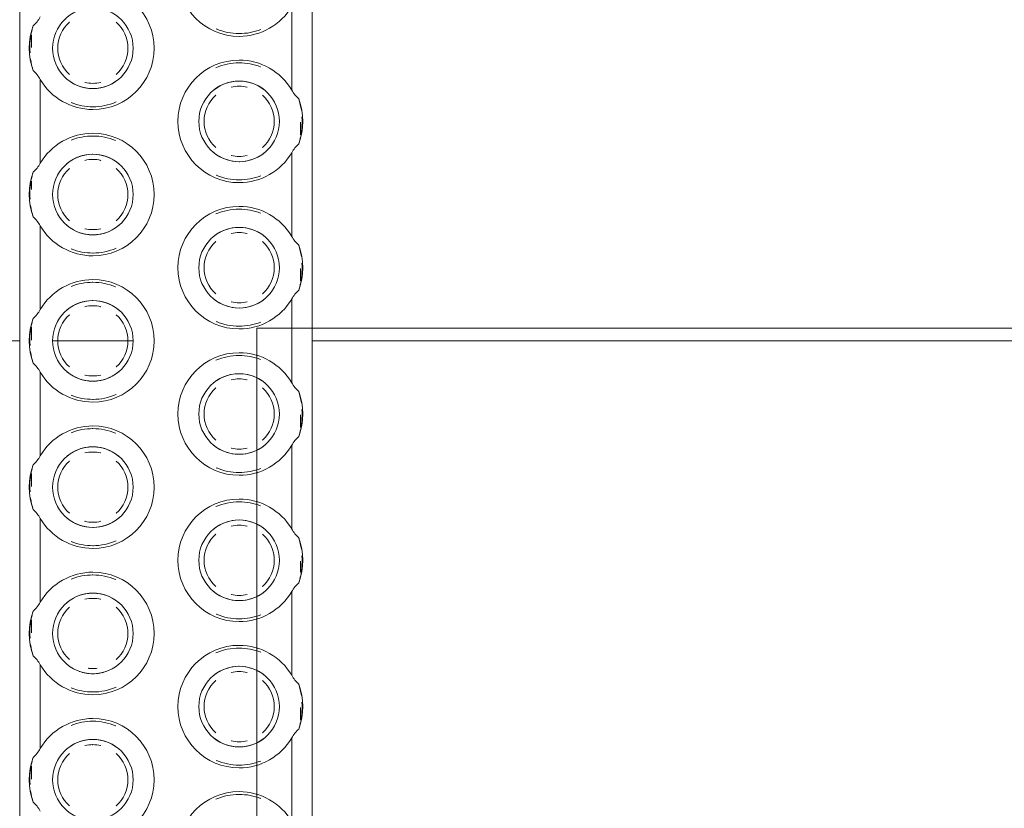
# Model space of a CAD drawing. Header units: millimetres. Extents: x -2033 to 156832, y -23587 to 25008.
# Tile 16 of 71: x 43656 to 43824, y 20055 to 20190. Entities that reach past the tile are written whole.
import ezdxf

# ---------------------------------------------------------------- set-up
doc = ezdxf.new("R2010")
doc.units = ezdxf.units.MM
doc.linetypes.add('IMPORT-B_CARA_09', pattern=[100, 0, -100])
doc.linetypes.add('IMPORT-B_CARA_14', pattern=[1120, 600, -260, 0, -260])
for name, color, linetype, lineweight in [('CA_IMPORTY18', 8, 'Continuous', 9), ('CA_KOTY', 3, 'Continuous', 9), ('CA_KOTY-100', 3, 'Continuous', 9)]:
    doc.layers.add(name, color=color, linetype=linetype, lineweight=lineweight)
doc.styles.add('Arial_3', font='arial.ttf', dxfattribs={"width": 0.8, "height": 200})
doc.dimstyles.new('HP_Přímá_-_2_mm_Ariel_1-100_1', dxfattribs={"dimscale": 304.8, "dimtxt": 204.05188, "dimasz": 0.656168, "dimexe": 0.328084, "dimexo": 0.0625, "dimgap": 0.164042, "dimtad": 1, "dimdec": 0, "dimzin": 0, "dimdsep": 46, "dimtxsty": 'Arial_3', "dimblk1": 'OBLIQUE', "dimblk2": 'OBLIQUE', "dimsah": 1, "dimcen": 0.09, "dimazin": 0, "dimtfac": 1, "dimtdec": 4, "dimtix": 1, "dimtmove": 0, "dimatfit": 3, "dimfxl": 0.984252, "dimfxlon": 1, "dimtvp": 1, "dimtolj": 1, "dimtzin": 0, "dimarcsym": 2})

# ---------------------------------------------------------------- blocks, each defined once
blk = doc.blocks.new('ocelová kce final - 11542_003_OK-HALA_TaO-2_ET_AciS_2025-05-29_upr_dwg-2597525-PŮDORYS _6_160  _ vestvek V1')
at = {"layer": 'CA_IMPORTY18', "color": 57}
for p, q in [((5390, 20335), (5390, 19935)), ((5390, 20335), (5390, 19935)), ((5440, 19935), (5440, 20335)), ((5440, 19935), (5440, 20335)), ((5436.5, 20177.85), (5436.5, 20192.15)), ((5392, 20185.13), (5392, 20187.31)), ((5392, 20185.13), (5392, 20187.31)), ((5392, 20185.13), (5392, 20187.31)), ((5393.5, 20179.65), (5393.5, 20165.35)), ((5438, 20170.19), (5438, 20172.37)), ((5438, 20170.19), (5438, 20172.37)), ((5438, 20170.19), (5438, 20172.37)), ((5436.5, 20152.85), (5436.5, 20167.15)), ((5392, 20160.87), (5392, 20162.31)), ((5392, 20160.87), (5392, 20162.31)), ((5392, 20160.87), (5392, 20162.31)), ((5393.5, 20154.65), (5393.5, 20140.35)), ((5438, 20145.19), (5438, 20147.37)), ((5438, 20145.19), (5438, 20147.37)), ((5438, 20145.19), (5438, 20147.37)), ((5436.5, 20127.85), (5436.5, 20142.15)), ((5392, 20135.13), (5392, 20137.31)), ((5392, 20135.13), (5392, 20137.31)), ((5392, 20135.13), (5392, 20137.31)), ((5393.5, 20129.65), (5393.5, 20115.35)), ((5438, 20120.19), (5438, 20122.37)), ((5438, 20120.19), (5438, 20122.37)), ((5438, 20120.19), (5438, 20122.37)), ((5436.5, 20102.85), (5436.5, 20117.15)), ((5392, 20110.13), (5392, 20112.31)), ((5392, 20110.13), (5392, 20112.31)), ((5392, 20110.13), (5392, 20112.31)), ((5393.5, 20104.65), (5393.5, 20090.35)), ((5438, 20095.47), (5438, 20097.37)), ((5438, 20095.47), (5438, 20097.37)), ((5438, 20095.47), (5438, 20097.37)), ((5436.5, 20077.85), (5436.5, 20092.15)), ((5392, 20085.13), (5392, 20087.31)), ((5392, 20085.13), (5392, 20087.31)), ((5392, 20085.13), (5392, 20087.31)), ((5393.5, 20079.65), (5393.5, 20065.35)), ((5438, 20070.19), (5438, 20072.37)), ((5438, 20070.19), (5438, 20072.37)), ((5438, 20070.19), (5438, 20072.37)), ((5436.5, 20052.85), (5436.5, 20067.15)), ((5392, 20060.13), (5392, 20062.31)), ((5392, 20060.13), (5392, 20062.31)), ((5392, 20060.13), (5392, 20062.31))]:
    blk.add_line(p, q, dxfattribs=at)
at = {"layer": 'CA_IMPORTY18', "color": 57, "linetype": 'IMPORT-B_CARA_09'}
for p, q in [((5392, 20185.13), (5392, 20187.31)), ((5438, 20170.19), (5438, 20172.37)), ((5392, 20160.87), (5392, 20162.31)), ((5438, 20145.19), (5438, 20147.37)), ((5392, 20135.13), (5392, 20137.31)), ((5438, 20120.19), (5438, 20122.37)), ((5392, 20110.13), (5392, 20112.31)), ((5438, 20095.47), (5438, 20097.37)), ((5392, 20085.13), (5392, 20087.31)), ((5438, 20070.19), (5438, 20072.37)), ((5392, 20060.13), (5392, 20062.31))]:
    blk.add_line(p, q, dxfattribs=at)
at = {"layer": 'CA_IMPORTY18', "color": 57, "linetype": 'IMPORT-B_CARA_14'}
for p, q in [((5190, 20135), (5390, 20135)), ((5395.71, 20135), (5409.29, 20135)), ((5440, 20135), (5915, 20135))]:
    blk.add_line(p, q, dxfattribs=at)
at = {"layer": 'CA_IMPORTY18', "color": 57}
for centre, radius, start, end in [((5427.5, 20197.5), 10.47, 90, 270), ((5402.5, 20185), 10.47, 270, 90), ((5427.5, 20197.5), 10.47, 270, 329.2519), ((5402.5, 20185), 6.89, 90, 270), ((5402.5, 20185), 6.89, 270, 90), ((5402.5, 20185), 10.89, 159.3915, 200.6085), ((5402.5, 20185), 6, 131.8791, 228.1161), ((5402.5, 20185), 6, 131.8791, 228.1161), ((5402.5, 20185), 6, 131.8791, 228.1161), ((5402.5, 20185), 6, 311.8791, 48.1161), ((5402.5, 20185), 6, 311.8791, 48.1161), ((5402.5, 20185), 6, 311.8791, 48.1161), ((5427.5, 20197.5), 10, 247.1089, 270), ((5427.5, 20197.5), 10, 247.1089, 270), ((5427.5, 20197.5), 10, 247.1089, 270), ((5427.5, 20197.5), 10, 270, 291.6029), ((5427.5, 20197.5), 10, 270, 291.6029), ((5427.5, 20197.5), 10, 270, 291.6029), ((5427.5, 20172.5), 10.47, 90, 270), ((5427.5, 20172.5), 10, 90, 113.4102), ((5427.5, 20172.5), 10, 90, 113.4102), ((5427.5, 20172.5), 10, 90, 113.4102), ((5427.5, 20172.5), 10.47, 30.7481, 90), ((5427.5, 20172.5), 10, 68.4481, 90), ((5427.5, 20172.5), 10, 68.4481, 90), ((5427.5, 20172.5), 10, 68.4481, 90), ((5402.5, 20185), 10.47, 210.7481, 270), ((5402.5, 20185), 6.89, 230, 270), ((5402.5, 20185), 6.89, 230, 270), ((5402.5, 20185), 6, 256.6376, 270), ((5402.5, 20185), 6, 256.6376, 270), ((5402.5, 20185), 6, 256.6376, 270), ((5402.5, 20185), 6.89, 270, 310), ((5402.5, 20185), 6.89, 270, 310), ((5402.5, 20185), 6, 270, 283.3716), ((5402.5, 20185), 6, 270, 283.3716), ((5402.5, 20185), 6, 270, 283.3716), ((5427.5, 20172.5), 6.89, 90, 270), ((5427.5, 20172.5), 6.89, 90, 130), ((5427.5, 20172.5), 6.89, 90, 130), ((5427.5, 20172.5), 6, 90, 103.3716), ((5427.5, 20172.5), 6, 90, 103.3716), ((5427.5, 20172.5), 6, 90, 103.3716), ((5427.5, 20172.5), 6.89, 50, 90), ((5427.5, 20172.5), 6.89, 50, 90), ((5427.5, 20172.5), 6.89, 270, 90), ((5427.5, 20172.5), 6, 76.6376, 90), ((5427.5, 20172.5), 6, 76.6376, 90), ((5427.5, 20172.5), 6, 76.6376, 90), ((5427.5, 20172.5), 6, 131.8791, 228.1161), ((5427.5, 20172.5), 6, 131.8791, 228.1161), ((5427.5, 20172.5), 6, 131.8791, 228.1161), ((5427.5, 20172.5), 6, 311.8791, 48.1161), ((5427.5, 20172.5), 6, 311.8791, 48.1161), ((5427.5, 20172.5), 6, 311.8791, 48.1161), ((5402.5, 20185), 10, 248.4213, 270), ((5402.5, 20185), 10, 248.4213, 270), ((5402.5, 20185), 10, 248.4213, 270), ((5402.5, 20185), 10, 270, 293.4578), ((5402.5, 20185), 10, 270, 293.4578), ((5402.5, 20185), 10, 270, 293.4578), ((5427.5, 20172.5), 10.89, 339.3915, 20.6085), ((5402.5, 20160), 10.47, 90, 149.2519), ((5402.5, 20160), 10.47, 270, 90), ((5402.5, 20160), 10, 90, 111.5761), ((5402.5, 20160), 10, 90, 111.5761), ((5402.5, 20160), 10, 90, 111.5761), ((5402.5, 20160), 10, 67.1435, 90), ((5402.5, 20160), 10, 67.1435, 90), ((5402.5, 20160), 10, 67.1435, 90), ((5402.5, 20160), 6.89, 90, 270), ((5402.5, 20160), 6.89, 90, 130), ((5402.5, 20160), 6.89, 90, 130), ((5402.5, 20160), 6.89, 50, 90), ((5402.5, 20160), 6.89, 50, 90), ((5402.5, 20160), 6.89, 270, 90), ((5427.5, 20172.5), 6.89, 230, 270), ((5427.5, 20172.5), 6.89, 230, 270), ((5427.5, 20172.5), 6.89, 270, 310), ((5427.5, 20172.5), 6.89, 270, 310), ((5427.5, 20172.5), 10.47, 270, 329.2519), ((5402.5, 20160), 6, 90, 103.3716), ((5402.5, 20160), 6, 90, 103.3716), ((5402.5, 20160), 6, 90, 103.3716), ((5402.5, 20160), 6, 76.6376, 90), ((5402.5, 20160), 6, 76.6376, 90), ((5402.5, 20160), 6, 76.6376, 90), ((5427.5, 20172.5), 6, 256.6376, 270), ((5427.5, 20172.5), 6, 256.6376, 270), ((5427.5, 20172.5), 6, 256.6376, 270), ((5427.5, 20172.5), 6, 270, 283.3716), ((5427.5, 20172.5), 6, 270, 283.3716), ((5427.5, 20172.5), 6, 270, 283.3716), ((5402.5, 20160), 10.89, 159.3915, 200.6085), ((5402.5, 20160), 6, 131.8791, 228.1161), ((5402.5, 20160), 6, 131.8791, 228.1161), ((5402.5, 20160), 6, 131.8791, 228.1161), ((5402.5, 20160), 6, 311.8791, 48.1161), ((5402.5, 20160), 6, 311.8791, 48.1161), ((5402.5, 20160), 6, 311.8791, 48.1161), ((5427.5, 20172.5), 10, 247.1089, 270), ((5427.5, 20172.5), 10, 247.1089, 270), ((5427.5, 20172.5), 10, 247.1089, 270), ((5427.5, 20172.5), 10, 270, 291.6029), ((5427.5, 20172.5), 10, 270, 291.6029), ((5427.5, 20172.5), 10, 270, 291.6029), ((5427.5, 20147.5), 10.47, 90, 270), ((5427.5, 20147.5), 10, 90, 113.4102), ((5427.5, 20147.5), 10, 90, 113.4102), ((5427.5, 20147.5), 10, 90, 113.4102), ((5427.5, 20147.5), 10.47, 30.7481, 90), ((5427.5, 20147.5), 10, 68.4481, 90), ((5427.5, 20147.5), 10, 68.4481, 90), ((5427.5, 20147.5), 10, 68.4481, 90), ((5402.5, 20160), 10.47, 210.7481, 270), ((5402.5, 20160), 6.89, 230, 270), ((5402.5, 20160), 6.89, 230, 270), ((5402.5, 20160), 6, 256.6376, 270), ((5402.5, 20160), 6, 256.6376, 270), ((5402.5, 20160), 6, 256.6376, 270), ((5402.5, 20160), 6.89, 270, 310), ((5402.5, 20160), 6.89, 270, 310), ((5402.5, 20160), 6, 270, 283.3716), ((5402.5, 20160), 6, 270, 283.3716), ((5402.5, 20160), 6, 270, 283.3716), ((5427.5, 20147.5), 6.89, 90, 270), ((5427.5, 20147.5), 6.89, 90, 130), ((5427.5, 20147.5), 6.89, 90, 130), ((5427.5, 20147.5), 6, 90, 103.3716), ((5427.5, 20147.5), 6, 90, 103.3716), ((5427.5, 20147.5), 6, 90, 103.3716), ((5427.5, 20147.5), 6.89, 50, 90), ((5427.5, 20147.5), 6.89, 50, 90), ((5427.5, 20147.5), 6.89, 270, 90), ((5427.5, 20147.5), 6, 76.6376, 90), ((5427.5, 20147.5), 6, 76.6376, 90), ((5427.5, 20147.5), 6, 76.6376, 90), ((5427.5, 20147.5), 6, 131.8791, 228.1161), ((5427.5, 20147.5), 6, 131.8791, 228.1161), ((5427.5, 20147.5), 6, 131.8791, 228.1161), ((5427.5, 20147.5), 6, 311.8791, 48.1161), ((5427.5, 20147.5), 6, 311.8791, 48.1161), ((5427.5, 20147.5), 6, 311.8791, 48.1161), ((5402.5, 20160), 10, 248.4213, 270), ((5402.5, 20160), 10, 248.4213, 270), ((5402.5, 20160), 10, 248.4213, 270), ((5402.5, 20160), 10, 270, 293.4578), ((5402.5, 20160), 10, 270, 293.4578), ((5402.5, 20160), 10, 270, 293.4578), ((5427.5, 20147.5), 10.89, 339.3915, 20.6085), ((5402.5, 20135), 10.47, 90, 149.2519), ((5402.5, 20135), 10, 90, 111.5761), ((5402.5, 20135), 10, 90, 111.5761), ((5402.5, 20135), 10, 90, 111.5761), ((5402.5, 20135), 10.47, 270, 90), ((5402.5, 20135), 10, 67.1435, 90), ((5402.5, 20135), 10, 67.1435, 90), ((5402.5, 20135), 10, 67.1435, 90), ((5402.5, 20135), 6.89, 90, 270), ((5402.5, 20135), 6.89, 90, 130), ((5402.5, 20135), 6.89, 90, 130), ((5402.5, 20135), 6.89, 50, 90), ((5402.5, 20135), 6.89, 50, 90), ((5402.5, 20135), 6.89, 270, 90), ((5427.5, 20147.5), 6.89, 230, 270), ((5427.5, 20147.5), 6.89, 230, 270), ((5427.5, 20147.5), 6, 256.6376, 270), ((5427.5, 20147.5), 6, 256.6376, 270), ((5427.5, 20147.5), 6, 256.6376, 270), ((5427.5, 20147.5), 6.89, 270, 310), ((5427.5, 20147.5), 6.89, 270, 310), ((5427.5, 20147.5), 10.47, 270, 329.2519), ((5427.5, 20147.5), 6, 270, 283.3716), ((5427.5, 20147.5), 6, 270, 283.3716), ((5427.5, 20147.5), 6, 270, 283.3716), ((5402.5, 20135), 6, 90, 103.3716), ((5402.5, 20135), 6, 90, 103.3716), ((5402.5, 20135), 6, 90, 103.3716), ((5402.5, 20135), 6, 76.6376, 90), ((5402.5, 20135), 6, 76.6376, 90), ((5402.5, 20135), 6, 76.6376, 90), ((5402.5, 20135), 10.89, 159.3915, 200.6085), ((5402.5, 20135), 6, 131.8791, 228.1161), ((5402.5, 20135), 6, 131.8791, 228.1161), ((5402.5, 20135), 6, 131.8791, 228.1161), ((5402.5, 20135), 6, 311.8791, 48.1161), ((5402.5, 20135), 6, 311.8791, 48.1161), ((5402.5, 20135), 6, 311.8791, 48.1161), ((5427.5, 20147.5), 10, 247.1089, 270), ((5427.5, 20147.5), 10, 247.1089, 270), ((5427.5, 20147.5), 10, 247.1089, 270), ((5427.5, 20147.5), 10, 270, 291.6029), ((5427.5, 20147.5), 10, 270, 291.6029), ((5427.5, 20147.5), 10, 270, 291.6029), ((5427.5, 20122.5), 10.47, 90, 270), ((5427.5, 20122.5), 10, 90, 113.4102), ((5427.5, 20122.5), 10, 90, 113.4102), ((5427.5, 20122.5), 10, 90, 113.4102), ((5427.5, 20122.5), 10.47, 30.7481, 90), ((5427.5, 20122.5), 10, 68.4481, 90), ((5427.5, 20122.5), 10, 68.4481, 90), ((5427.5, 20122.5), 10, 68.4481, 90), ((5402.5, 20135), 6.89, 230, 270), ((5402.5, 20135), 6.89, 230, 270), ((5402.5, 20135), 6.89, 270, 310), ((5402.5, 20135), 6.89, 270, 310), ((5402.5, 20135), 10.47, 210.7481, 270), ((5402.5, 20135), 6, 256.6376, 270), ((5402.5, 20135), 6, 256.6376, 270), ((5402.5, 20135), 6, 256.6376, 270), ((5402.5, 20135), 6, 270, 283.3716), ((5402.5, 20135), 6, 270, 283.3716), ((5402.5, 20135), 6, 270, 283.3716), ((5427.5, 20122.5), 6.89, 90, 270), ((5427.5, 20122.5), 6.89, 90, 123.4973), ((5427.5, 20122.5), 6.89, 90, 123.4973), ((5427.5, 20122.5), 6, 90, 103.3716), ((5427.5, 20122.5), 6, 90, 103.3716), ((5427.5, 20122.5), 6, 90, 103.3716), ((5427.5, 20122.5), 6.89, 56.5156, 90), ((5427.5, 20122.5), 6.89, 56.5156, 90), ((5427.5, 20122.5), 6.89, 270, 90), ((5427.5, 20122.5), 6, 76.6376, 90), ((5427.5, 20122.5), 6, 76.6376, 90), ((5427.5, 20122.5), 6, 76.6376, 90), ((5427.5, 20122.5), 6, 131.8791, 228.1161), ((5427.5, 20122.5), 6, 131.8791, 228.1161), ((5427.5, 20122.5), 6, 131.8791, 228.1161), ((5427.5, 20122.5), 6, 311.8791, 48.1161), ((5427.5, 20122.5), 6, 311.8791, 48.1161), ((5427.5, 20122.5), 6, 311.8791, 48.1161), ((5427.5, 20122.5), 10.89, 339.3915, 20.6085), ((5402.5, 20135), 10, 248.4213, 270), ((5402.5, 20135), 10, 248.4213, 270), ((5402.5, 20135), 10, 248.4213, 270), ((5402.5, 20135), 10, 270, 293.4578), ((5402.5, 20135), 10, 270, 293.4578), ((5402.5, 20135), 10, 270, 293.4578), ((5402.5, 20110), 10.47, 90, 149.2519), ((5402.5, 20110), 10, 90, 111.5761), ((5402.5, 20110), 10, 90, 111.5761), ((5402.5, 20110), 10, 90, 111.5761), ((5402.5, 20110), 10.47, 270, 90), ((5402.5, 20110), 10, 67.1435, 90), ((5402.5, 20110), 10, 67.1435, 90), ((5402.5, 20110), 10, 67.1435, 90), ((5402.5, 20110), 6.89, 90, 270), ((5402.5, 20110), 6.89, 90, 130), ((5402.5, 20110), 6.89, 90, 130), ((5402.5, 20110), 6.89, 50, 90), ((5402.5, 20110), 6.89, 50, 90), ((5402.5, 20110), 6.89, 270, 90), ((5427.5, 20122.5), 6.89, 230, 270), ((5427.5, 20122.5), 6.89, 230, 270), ((5427.5, 20122.5), 6, 256.6376, 270), ((5427.5, 20122.5), 6, 256.6376, 270), ((5427.5, 20122.5), 6, 256.6376, 270), ((5427.5, 20122.5), 6.89, 270, 310), ((5427.5, 20122.5), 6.89, 270, 310), ((5427.5, 20122.5), 10.47, 270, 329.2519), ((5427.5, 20122.5), 6, 270, 283.3716), ((5427.5, 20122.5), 6, 270, 283.3716), ((5427.5, 20122.5), 6, 270, 283.3716), ((5402.5, 20110), 6, 90, 103.3716), ((5402.5, 20110), 6, 90, 103.3716), ((5402.5, 20110), 6, 90, 103.3716), ((5402.5, 20110), 6, 76.6376, 90), ((5402.5, 20110), 6, 76.6376, 90), ((5402.5, 20110), 6, 76.6376, 90), ((5402.5, 20110), 10.89, 159.3915, 200.6085), ((5402.5, 20110), 6, 131.8791, 228.1161), ((5402.5, 20110), 6, 131.8791, 228.1161), ((5402.5, 20110), 6, 131.8791, 228.1161), ((5402.5, 20110), 6, 311.8791, 48.1161), ((5402.5, 20110), 6, 311.8791, 48.1161), ((5402.5, 20110), 6, 311.8791, 48.1161), ((5427.5, 20122.5), 10, 247.1089, 270), ((5427.5, 20122.5), 10, 247.1089, 270), ((5427.5, 20122.5), 10, 247.1089, 270), ((5427.5, 20122.5), 10, 270, 291.6029), ((5427.5, 20122.5), 10, 270, 291.6029), ((5427.5, 20122.5), 10, 270, 291.6029), ((5427.5, 20097.5), 10.47, 90, 270), ((5427.5, 20097.5), 10.47, 30.7481, 90), ((5427.5, 20097.5), 10, 90, 113.4102), ((5427.5, 20097.5), 10, 90, 113.4102), ((5427.5, 20097.5), 10, 90, 113.4102), ((5427.5, 20097.5), 10, 68.4481, 90), ((5427.5, 20097.5), 10, 68.4481, 90), ((5427.5, 20097.5), 10, 68.4481, 90), ((5402.5, 20110), 10.47, 210.7481, 270), ((5402.5, 20110), 6.89, 230, 270), ((5402.5, 20110), 6.89, 230, 270), ((5402.5, 20110), 6.89, 270, 310), ((5402.5, 20110), 6.89, 270, 310), ((5402.5, 20110), 6, 256.6376, 270), ((5402.5, 20110), 6, 256.6376, 270), ((5402.5, 20110), 6, 256.6376, 270), ((5402.5, 20110), 6, 270, 283.3716), ((5402.5, 20110), 6, 270, 283.3716), ((5402.5, 20110), 6, 270, 283.3716), ((5427.5, 20097.5), 6.89, 90, 270), ((5427.5, 20097.5), 6.89, 90, 130), ((5427.5, 20097.5), 6.89, 90, 130), ((5427.5, 20097.5), 6, 90, 103.3716), ((5427.5, 20097.5), 6, 90, 103.3716), ((5427.5, 20097.5), 6, 90, 103.3716), ((5427.5, 20097.5), 6.89, 50, 90), ((5427.5, 20097.5), 6.89, 50, 90), ((5427.5, 20097.5), 6.89, 270, 90), ((5427.5, 20097.5), 6, 76.6376, 90), ((5427.5, 20097.5), 6, 76.6376, 90), ((5427.5, 20097.5), 6, 76.6376, 90), ((5427.5, 20097.5), 6, 131.8791, 228.1161), ((5427.5, 20097.5), 6, 131.8791, 228.1161), ((5427.5, 20097.5), 6, 131.8791, 228.1161), ((5427.5, 20097.5), 6, 311.8791, 48.1161), ((5427.5, 20097.5), 6, 311.8791, 48.1161), ((5427.5, 20097.5), 6, 311.8791, 48.1161), ((5427.5, 20097.5), 10.89, 339.3915, 20.6085), ((5402.5, 20110), 10, 248.4213, 270), ((5402.5, 20110), 10, 248.4213, 270), ((5402.5, 20110), 10, 248.4213, 270), ((5402.5, 20110), 10, 270, 293.4578), ((5402.5, 20110), 10, 270, 293.4578), ((5402.5, 20110), 10, 270, 293.4578), ((5402.5, 20085), 10.47, 90, 149.2519), ((5402.5, 20085), 10, 90, 111.5761), ((5402.5, 20085), 10, 90, 111.5761), ((5402.5, 20085), 10, 90, 111.5761), ((5402.5, 20085), 10.47, 270, 90), ((5402.5, 20085), 10, 67.1435, 90), ((5402.5, 20085), 10, 67.1435, 90), ((5402.5, 20085), 10, 67.1435, 90), ((5402.5, 20085), 6.89, 90, 270), ((5402.5, 20085), 6.89, 90, 130), ((5402.5, 20085), 6.89, 90, 130), ((5402.5, 20085), 6, 90, 103.3716), ((5402.5, 20085), 6, 90, 103.3716), ((5402.5, 20085), 6, 90, 103.3716), ((5402.5, 20085), 6.89, 50, 90), ((5402.5, 20085), 6.89, 50, 90), ((5402.5, 20085), 6.89, 270, 90), ((5402.5, 20085), 6, 76.6376, 90), ((5402.5, 20085), 6, 76.6376, 90), ((5402.5, 20085), 6, 76.6376, 90), ((5427.5, 20097.5), 6.89, 230, 270), ((5427.5, 20097.5), 6.89, 230, 270), ((5427.5, 20097.5), 6, 256.6376, 270), ((5427.5, 20097.5), 6, 256.6376, 270), ((5427.5, 20097.5), 6, 256.6376, 270), ((5427.5, 20097.5), 6.89, 270, 310), ((5427.5, 20097.5), 6.89, 270, 310), ((5427.5, 20097.5), 10.47, 270, 329.2519), ((5427.5, 20097.5), 6, 270, 283.3716), ((5427.5, 20097.5), 6, 270, 283.3716), ((5427.5, 20097.5), 6, 270, 283.3716), ((5402.5, 20085), 6, 131.8791, 228.1161), ((5402.5, 20085), 6, 131.8791, 228.1161), ((5402.5, 20085), 6, 131.8791, 228.1161), ((5402.5, 20085), 6, 311.8791, 48.1161), ((5402.5, 20085), 6, 311.8791, 48.1161), ((5402.5, 20085), 6, 311.8791, 48.1161), ((5402.5, 20085), 10.89, 159.3915, 200.6085), ((5427.5, 20097.5), 10, 247.1089, 270), ((5427.5, 20097.5), 10, 247.1089, 270), ((5427.5, 20097.5), 10, 247.1089, 270), ((5427.5, 20097.5), 10, 270, 291.6029), ((5427.5, 20097.5), 10, 270, 291.6029), ((5427.5, 20097.5), 10, 270, 291.6029), ((5427.5, 20072.5), 10.47, 90, 270), ((5427.5, 20072.5), 10.47, 30.7481, 90), ((5427.5, 20072.5), 10, 90, 113.4102), ((5427.5, 20072.5), 10, 90, 113.4102), ((5427.5, 20072.5), 10, 90, 113.4102), ((5427.5, 20072.5), 10, 68.4481, 90), ((5427.5, 20072.5), 10, 68.4481, 90), ((5427.5, 20072.5), 10, 68.4481, 90), ((5402.5, 20085), 10.47, 210.7481, 270), ((5427.5, 20072.5), 6.89, 90, 270), ((5427.5, 20072.5), 6.89, 90, 130), ((5427.5, 20072.5), 6.89, 90, 130), ((5427.5, 20072.5), 6.89, 50, 90), ((5427.5, 20072.5), 6.89, 50, 90), ((5427.5, 20072.5), 6.89, 270, 90), ((5402.5, 20085), 6.89, 250, 270), ((5402.5, 20085), 6.89, 250, 270), ((5402.5, 20085), 6, 263.0427, 270), ((5402.5, 20085), 6, 263.0427, 270), ((5402.5, 20085), 6, 263.0427, 270), ((5402.5, 20085), 6, 270, 276.9654), ((5402.5, 20085), 6, 270, 276.9654), ((5402.5, 20085), 6, 270, 276.9654), ((5402.5, 20085), 6.89, 270, 290), ((5402.5, 20085), 6.89, 270, 290), ((5427.5, 20072.5), 6, 90, 103.3716), ((5427.5, 20072.5), 6, 90, 103.3716), ((5427.5, 20072.5), 6, 90, 103.3716), ((5427.5, 20072.5), 6, 76.6376, 90), ((5427.5, 20072.5), 6, 76.6376, 90), ((5427.5, 20072.5), 6, 76.6376, 90), ((5427.5, 20072.5), 6, 131.8791, 228.1161), ((5427.5, 20072.5), 6, 131.8791, 228.1161), ((5427.5, 20072.5), 6, 131.8791, 228.1161), ((5427.5, 20072.5), 6, 311.8791, 48.1161), ((5427.5, 20072.5), 6, 311.8791, 48.1161), ((5427.5, 20072.5), 6, 311.8791, 48.1161), ((5427.5, 20072.5), 10.89, 339.3915, 20.6085), ((5402.5, 20085), 10, 248.4213, 270), ((5402.5, 20085), 10, 248.4213, 270), ((5402.5, 20085), 10, 248.4213, 270), ((5402.5, 20085), 10, 270, 293.4578), ((5402.5, 20085), 10, 270, 293.4578), ((5402.5, 20085), 10, 270, 293.4578), ((5402.5, 20060), 10.47, 90, 149.2519), ((5402.5, 20060), 10, 90, 111.5761), ((5402.5, 20060), 10, 90, 111.5761), ((5402.5, 20060), 10, 90, 111.5761), ((5402.5, 20060), 10.47, 270, 90), ((5402.5, 20060), 10, 67.1435, 90), ((5402.5, 20060), 10, 67.1435, 90), ((5402.5, 20060), 10, 67.1435, 90), ((5402.5, 20060), 6.89, 90, 270), ((5402.5, 20060), 6.89, 90, 130), ((5402.5, 20060), 6.89, 90, 130), ((5402.5, 20060), 6, 90, 103.3716), ((5402.5, 20060), 6, 90, 103.3716), ((5402.5, 20060), 6, 90, 103.3716), ((5402.5, 20060), 6.89, 50, 90), ((5402.5, 20060), 6.89, 50, 90), ((5402.5, 20060), 6.89, 270, 90), ((5402.5, 20060), 6, 76.6376, 90), ((5402.5, 20060), 6, 76.6376, 90), ((5402.5, 20060), 6, 76.6376, 90), ((5427.5, 20072.5), 6.89, 230, 270), ((5427.5, 20072.5), 6.89, 230, 270), ((5427.5, 20072.5), 6, 256.6376, 270), ((5427.5, 20072.5), 6, 256.6376, 270), ((5427.5, 20072.5), 6, 256.6376, 270), ((5427.5, 20072.5), 6.89, 270, 310), ((5427.5, 20072.5), 6.89, 270, 310), ((5427.5, 20072.5), 10.47, 270, 329.2519), ((5427.5, 20072.5), 6, 270, 283.3716), ((5427.5, 20072.5), 6, 270, 283.3716), ((5427.5, 20072.5), 6, 270, 283.3716), ((5402.5, 20060), 6, 131.8791, 228.1161), ((5402.5, 20060), 6, 131.8791, 228.1161), ((5402.5, 20060), 6, 131.8791, 228.1161), ((5402.5, 20060), 6, 311.8791, 48.1161), ((5402.5, 20060), 6, 311.8791, 48.1161), ((5402.5, 20060), 6, 311.8791, 48.1161), ((5402.5, 20060), 10.89, 159.3915, 200.6085), ((5427.5, 20072.5), 10, 247.1089, 270), ((5427.5, 20072.5), 10, 247.1089, 270), ((5427.5, 20072.5), 10, 247.1089, 270), ((5427.5, 20072.5), 10, 270, 291.6029), ((5427.5, 20072.5), 10, 270, 291.6029), ((5427.5, 20072.5), 10, 270, 291.6029), ((5427.5, 20047.5), 10.47, 90, 270), ((5427.5, 20047.5), 10, 90, 113.4102), ((5427.5, 20047.5), 10, 90, 113.4102), ((5427.5, 20047.5), 10, 90, 113.4102), ((5427.5, 20047.5), 10.47, 30.7481, 90), ((5427.5, 20047.5), 10, 68.4481, 90), ((5427.5, 20047.5), 10, 68.4481, 90), ((5427.5, 20047.5), 10, 68.4481, 90)]:
    blk.add_arc(centre, radius, start, end, dxfattribs=at)
at = {"layer": 'CA_IMPORTY18', "color": 57, "linetype": 'IMPORT-B_CARA_09'}
for centre, radius, start, end in [((5402.5, 20185), 6, 131.8791, 228.1161), ((5402.5, 20185), 6, 311.8791, 48.1161), ((5427.5, 20197.5), 10, 247.1089, 270), ((5427.5, 20197.5), 10, 270, 291.6029), ((5427.5, 20172.5), 10, 90, 113.4102), ((5427.5, 20172.5), 10, 68.4481, 90), ((5402.5, 20185), 6.89, 230, 270), ((5402.5, 20185), 6, 256.6376, 270), ((5402.5, 20185), 6.89, 270, 310), ((5402.5, 20185), 6, 270, 283.3716), ((5427.5, 20172.5), 6.89, 90, 130), ((5427.5, 20172.5), 6, 90, 103.3716), ((5427.5, 20172.5), 6.89, 50, 90), ((5427.5, 20172.5), 6, 76.6376, 90), ((5427.5, 20172.5), 6, 131.8791, 228.1161), ((5427.5, 20172.5), 6, 311.8791, 48.1161), ((5402.5, 20185), 10, 248.4213, 270), ((5402.5, 20185), 10, 270, 293.4578), ((5402.5, 20160), 10, 90, 111.5761), ((5402.5, 20160), 10, 67.1435, 90), ((5402.5, 20160), 6.89, 90, 130), ((5402.5, 20160), 6.89, 50, 90), ((5427.5, 20172.5), 6.89, 230, 270), ((5427.5, 20172.5), 6.89, 270, 310), ((5402.5, 20160), 6, 90, 103.3716), ((5402.5, 20160), 6, 76.6376, 90), ((5427.5, 20172.5), 6, 256.6376, 270), ((5427.5, 20172.5), 6, 270, 283.3716), ((5402.5, 20160), 6, 131.8791, 228.1161), ((5402.5, 20160), 6, 311.8791, 48.1161), ((5427.5, 20172.5), 10, 247.1089, 270), ((5427.5, 20172.5), 10, 270, 291.6029), ((5427.5, 20147.5), 10, 90, 113.4102), ((5427.5, 20147.5), 10, 68.4481, 90), ((5402.5, 20160), 6.89, 230, 270), ((5402.5, 20160), 6, 256.6376, 270), ((5402.5, 20160), 6.89, 270, 310), ((5402.5, 20160), 6, 270, 283.3716), ((5427.5, 20147.5), 6.89, 90, 130), ((5427.5, 20147.5), 6, 90, 103.3716), ((5427.5, 20147.5), 6.89, 50, 90), ((5427.5, 20147.5), 6, 76.6376, 90), ((5427.5, 20147.5), 6, 131.8791, 228.1161), ((5427.5, 20147.5), 6, 311.8791, 48.1161), ((5402.5, 20160), 10, 248.4213, 270), ((5402.5, 20160), 10, 270, 293.4578), ((5402.5, 20135), 10, 90, 111.5761), ((5402.5, 20135), 10, 67.1435, 90), ((5402.5, 20135), 6.89, 90, 130), ((5402.5, 20135), 6.89, 50, 90), ((5427.5, 20147.5), 6.89, 230, 270), ((5427.5, 20147.5), 6, 256.6376, 270), ((5427.5, 20147.5), 6.89, 270, 310), ((5427.5, 20147.5), 6, 270, 283.3716), ((5402.5, 20135), 6, 90, 103.3716), ((5402.5, 20135), 6, 76.6376, 90), ((5402.5, 20135), 6, 131.8791, 228.1161), ((5402.5, 20135), 6, 311.8791, 48.1161), ((5427.5, 20147.5), 10, 247.1089, 270), ((5427.5, 20147.5), 10, 270, 291.6029), ((5427.5, 20122.5), 10, 90, 113.4102), ((5427.5, 20122.5), 10, 68.4481, 90), ((5402.5, 20135), 6.89, 230, 270), ((5402.5, 20135), 6.89, 270, 310), ((5402.5, 20135), 6, 256.6376, 270), ((5402.5, 20135), 6, 270, 283.3716), ((5427.5, 20122.5), 6.89, 90, 123.4973), ((5427.5, 20122.5), 6, 90, 103.3716), ((5427.5, 20122.5), 6.89, 56.5156, 90), ((5427.5, 20122.5), 6, 76.6376, 90), ((5427.5, 20122.5), 6, 131.8791, 228.1161), ((5427.5, 20122.5), 6, 311.8791, 48.1161), ((5402.5, 20135), 10, 248.4213, 270), ((5402.5, 20135), 10, 270, 293.4578), ((5402.5, 20110), 10, 90, 111.5761), ((5402.5, 20110), 10, 67.1435, 90), ((5402.5, 20110), 6.89, 90, 130), ((5402.5, 20110), 6.89, 50, 90), ((5427.5, 20122.5), 6.89, 230, 270), ((5427.5, 20122.5), 6, 256.6376, 270), ((5427.5, 20122.5), 6.89, 270, 310), ((5427.5, 20122.5), 6, 270, 283.3716), ((5402.5, 20110), 6, 90, 103.3716), ((5402.5, 20110), 6, 76.6376, 90), ((5402.5, 20110), 6, 131.8791, 228.1161), ((5402.5, 20110), 6, 311.8791, 48.1161), ((5427.5, 20122.5), 10, 247.1089, 270), ((5427.5, 20122.5), 10, 270, 291.6029), ((5427.5, 20097.5), 10, 90, 113.4102), ((5427.5, 20097.5), 10, 68.4481, 90), ((5402.5, 20110), 6.89, 230, 270), ((5402.5, 20110), 6.89, 270, 310), ((5402.5, 20110), 6, 256.6376, 270), ((5402.5, 20110), 6, 270, 283.3716), ((5427.5, 20097.5), 6.89, 90, 130), ((5427.5, 20097.5), 6, 90, 103.3716), ((5427.5, 20097.5), 6.89, 50, 90), ((5427.5, 20097.5), 6, 76.6376, 90), ((5427.5, 20097.5), 6, 131.8791, 228.1161), ((5427.5, 20097.5), 6, 311.8791, 48.1161), ((5402.5, 20110), 10, 248.4213, 270), ((5402.5, 20110), 10, 270, 293.4578), ((5402.5, 20085), 10, 90, 111.5761), ((5402.5, 20085), 10, 67.1435, 90), ((5402.5, 20085), 6.89, 90, 130), ((5402.5, 20085), 6, 90, 103.3716), ((5402.5, 20085), 6.89, 50, 90), ((5402.5, 20085), 6, 76.6376, 90), ((5427.5, 20097.5), 6.89, 230, 270), ((5427.5, 20097.5), 6, 256.6376, 270), ((5427.5, 20097.5), 6.89, 270, 310), ((5427.5, 20097.5), 6, 270, 283.3716), ((5402.5, 20085), 6, 131.8791, 228.1161), ((5402.5, 20085), 6, 311.8791, 48.1161), ((5427.5, 20097.5), 10, 247.1089, 270), ((5427.5, 20097.5), 10, 270, 291.6029), ((5427.5, 20072.5), 10, 90, 113.4102), ((5427.5, 20072.5), 10, 68.4481, 90), ((5427.5, 20072.5), 6.89, 90, 130), ((5427.5, 20072.5), 6.89, 50, 90), ((5402.5, 20085), 6.89, 250, 270), ((5402.5, 20085), 6, 263.0427, 270), ((5402.5, 20085), 6, 270, 276.9654), ((5402.5, 20085), 6.89, 270, 290), ((5427.5, 20072.5), 6, 90, 103.3716), ((5427.5, 20072.5), 6, 76.6376, 90), ((5427.5, 20072.5), 6, 131.8791, 228.1161), ((5427.5, 20072.5), 6, 311.8791, 48.1161), ((5402.5, 20085), 10, 248.4213, 270), ((5402.5, 20085), 10, 270, 293.4578), ((5402.5, 20060), 10, 90, 111.5761), ((5402.5, 20060), 10, 67.1435, 90), ((5402.5, 20060), 6.89, 90, 130), ((5402.5, 20060), 6, 90, 103.3716), ((5402.5, 20060), 6.89, 50, 90), ((5402.5, 20060), 6, 76.6376, 90), ((5427.5, 20072.5), 6.89, 230, 270), ((5427.5, 20072.5), 6, 256.6376, 270), ((5427.5, 20072.5), 6.89, 270, 310), ((5427.5, 20072.5), 6, 270, 283.3716), ((5402.5, 20060), 6, 131.8791, 228.1161), ((5402.5, 20060), 6, 311.8791, 48.1161), ((5427.5, 20072.5), 10, 247.1089, 270), ((5427.5, 20072.5), 10, 270, 291.6029), ((5427.5, 20047.5), 10, 90, 113.4102), ((5427.5, 20047.5), 10, 68.4481, 90)]:
    blk.add_arc(centre, radius, start, end, dxfattribs=at)
at = {"layer": 'CA_IMPORTY18', "color": 57}
for points in [[(5393.5, 20190.35), (5393.34, 20190.05), (5392.99, 20189.51), (5392.55, 20189.05), (5392.3, 20188.83)], [(5391.76, 20184.22), (5391.72, 20184.91), (5391.73, 20185.61), (5391.8, 20186.3)], [(5391.76, 20184.22), (5391.72, 20184.91), (5391.73, 20185.61), (5391.8, 20186.3)], [(5392.3, 20181.17), (5392.1, 20181.81), (5391.96, 20182.45), (5391.87, 20183.11)], [(5392.3, 20181.17), (5392.55, 20180.95), (5392.99, 20180.49), (5393.34, 20179.95), (5393.5, 20179.65)], [(5436.5, 20177.85), (5436.65, 20177.56), (5437.01, 20177.01), (5437.46, 20176.55), (5437.7, 20176.33)], [(5437.7, 20176.33), (5437.9, 20175.69), (5438.04, 20175.05), (5438.13, 20174.39)], [(5438.24, 20173.28), (5438.28, 20172.59), (5438.27, 20171.89), (5438.2, 20171.2)], [(5438.24, 20173.28), (5438.28, 20172.59), (5438.27, 20171.89), (5438.2, 20171.2)], [(5437.7, 20168.67), (5437.46, 20168.46), (5437.01, 20167.99), (5436.65, 20167.44), (5436.5, 20167.15)], [(5393.5, 20165.35), (5393.34, 20165.05), (5392.99, 20164.51), (5392.55, 20164.05), (5392.3, 20163.83)], [(5391.76, 20159.22), (5391.72, 20159.91), (5391.73, 20160.61), (5391.8, 20161.3)], [(5391.76, 20159.22), (5391.72, 20159.91), (5391.73, 20160.61), (5391.8, 20161.3)], [(5392.3, 20156.17), (5392.1, 20156.81), (5391.96, 20157.45), (5391.87, 20158.11)], [(5392.3, 20156.17), (5392.55, 20155.95), (5392.99, 20155.49), (5393.34, 20154.95), (5393.5, 20154.65)], [(5436.5, 20152.85), (5436.65, 20152.56), (5437.01, 20152.01), (5437.46, 20151.55), (5437.7, 20151.33)], [(5437.7, 20151.33), (5437.9, 20150.69), (5438.04, 20150.05), (5438.13, 20149.39)], [(5438.24, 20148.28), (5438.28, 20147.59), (5438.27, 20146.89), (5438.2, 20146.2)], [(5438.24, 20148.28), (5438.28, 20147.59), (5438.27, 20146.89), (5438.2, 20146.2)], [(5437.7, 20143.67), (5437.46, 20143.46), (5437.01, 20142.99), (5436.65, 20142.44), (5436.5, 20142.15)], [(5393.5, 20140.35), (5393.34, 20140.05), (5392.99, 20139.51), (5392.55, 20139.05), (5392.3, 20138.83)], [(5391.76, 20134.22), (5391.72, 20134.91), (5391.73, 20135.61), (5391.8, 20136.3)], [(5391.76, 20134.22), (5391.72, 20134.91), (5391.73, 20135.61), (5391.8, 20136.3)], [(5392.3, 20131.17), (5392.1, 20131.81), (5391.96, 20132.45), (5391.87, 20133.11)], [(5392.3, 20131.17), (5392.55, 20130.95), (5392.99, 20130.49), (5393.34, 20129.95), (5393.5, 20129.65)], [(5436.5, 20127.85), (5436.65, 20127.56), (5437.01, 20127.01), (5437.46, 20126.55), (5437.7, 20126.33)], [(5437.7, 20126.33), (5437.9, 20125.69), (5438.04, 20125.05), (5438.13, 20124.39)], [(5438.24, 20123.28), (5438.28, 20122.59), (5438.27, 20121.89), (5438.2, 20121.2)], [(5438.24, 20123.28), (5438.28, 20122.59), (5438.27, 20121.89), (5438.2, 20121.2)], [(5437.7, 20118.67), (5437.46, 20118.46), (5437.01, 20117.99), (5436.65, 20117.44), (5436.5, 20117.15)], [(5393.5, 20115.35), (5393.34, 20115.05), (5392.99, 20114.51), (5392.55, 20114.05), (5392.3, 20113.83)], [(5391.76, 20109.22), (5391.72, 20109.91), (5391.73, 20110.61), (5391.8, 20111.3)], [(5391.76, 20109.22), (5391.72, 20109.91), (5391.73, 20110.61), (5391.8, 20111.3)], [(5392.3, 20106.17), (5392.1, 20106.81), (5391.96, 20107.45), (5391.87, 20108.11)], [(5392.3, 20106.17), (5392.55, 20105.95), (5392.99, 20105.49), (5393.34, 20104.95), (5393.5, 20104.65)], [(5436.5, 20102.85), (5436.65, 20102.56), (5437.01, 20102.01), (5437.46, 20101.55), (5437.7, 20101.33)], [(5437.7, 20101.33), (5437.9, 20100.69), (5438.04, 20100.05), (5438.13, 20099.39)], [(5438.24, 20098.28), (5438.28, 20097.59), (5438.27, 20096.89), (5438.2, 20096.2)], [(5438.24, 20098.28), (5438.28, 20097.59), (5438.27, 20096.89), (5438.2, 20096.2)], [(5437.7, 20093.67), (5437.46, 20093.46), (5437.01, 20092.99), (5436.65, 20092.44), (5436.5, 20092.15)], [(5393.5, 20090.35), (5393.34, 20090.05), (5392.99, 20089.51), (5392.55, 20089.05), (5392.3, 20088.83)], [(5391.76, 20084.22), (5391.72, 20084.91), (5391.73, 20085.61), (5391.8, 20086.3)], [(5391.76, 20084.22), (5391.72, 20084.91), (5391.73, 20085.61), (5391.8, 20086.3)], [(5392.3, 20081.17), (5392.1, 20081.81), (5391.96, 20082.45), (5391.87, 20083.11)], [(5392.3, 20081.17), (5392.55, 20080.95), (5392.99, 20080.49), (5393.34, 20079.95), (5393.5, 20079.65)], [(5436.5, 20077.85), (5436.65, 20077.56), (5437.01, 20077.01), (5437.46, 20076.55), (5437.7, 20076.33)], [(5437.7, 20076.33), (5437.9, 20075.69), (5438.04, 20075.05), (5438.13, 20074.39)], [(5438.24, 20073.28), (5438.28, 20072.59), (5438.27, 20071.89), (5438.2, 20071.2)], [(5438.24, 20073.28), (5438.28, 20072.59), (5438.27, 20071.89), (5438.2, 20071.2)], [(5437.7, 20068.67), (5437.46, 20068.46), (5437.01, 20067.99), (5436.65, 20067.44), (5436.5, 20067.15)], [(5393.5, 20065.35), (5393.34, 20065.05), (5392.99, 20064.51), (5392.55, 20064.05), (5392.3, 20063.83)], [(5391.76, 20059.22), (5391.72, 20059.91), (5391.73, 20060.61), (5391.8, 20061.3)], [(5391.76, 20059.22), (5391.72, 20059.91), (5391.73, 20060.61), (5391.8, 20061.3)], [(5392.3, 20056.17), (5392.1, 20056.81), (5391.96, 20057.45), (5391.87, 20058.11)], [(5392.3, 20056.17), (5392.55, 20055.95), (5392.99, 20055.49), (5393.34, 20054.95), (5393.5, 20054.65)]]:
    blk.add_open_spline(points, degree=3, dxfattribs=at)
for points, knots in [([(5391.76, 20184.22), (5391.72, 20184.91), (5391.75, 20186.48), (5392.04, 20188), (5392.3, 20188.83)], [0.400548, 0.400548, 0.400548, 0.400548, 0.6666667, 1, 1, 1, 1]), ([(5438.24, 20173.28), (5438.28, 20172.59), (5438.25, 20171.02), (5437.96, 20169.5), (5437.7, 20168.67)], [0.4005483, 0.4005483, 0.4005483, 0.4005483, 0.6666667, 1, 1, 1, 1]), ([(5391.76, 20159.22), (5391.72, 20159.91), (5391.75, 20161.48), (5392.04, 20163), (5392.3, 20163.83)], [0.400548, 0.400548, 0.400548, 0.400548, 0.6666667, 1, 1, 1, 1]), ([(5438.24, 20148.28), (5438.28, 20147.59), (5438.25, 20146.02), (5437.96, 20144.5), (5437.7, 20143.67)], [0.4005483, 0.4005483, 0.4005483, 0.4005483, 0.6666667, 1, 1, 1, 1]), ([(5391.76, 20134.22), (5391.72, 20134.91), (5391.75, 20136.48), (5392.04, 20138), (5392.3, 20138.83)], [0.400548, 0.400548, 0.400548, 0.400548, 0.6666667, 1, 1, 1, 1]), ([(5438.24, 20123.28), (5438.28, 20122.59), (5438.25, 20121.02), (5437.96, 20119.5), (5437.7, 20118.67)], [0.4005483, 0.4005483, 0.4005483, 0.4005483, 0.6666667, 1, 1, 1, 1]), ([(5391.76, 20109.22), (5391.72, 20109.91), (5391.75, 20111.48), (5392.04, 20113), (5392.3, 20113.83)], [0.400548, 0.400548, 0.400548, 0.400548, 0.6666667, 1, 1, 1, 1]), ([(5438.24, 20098.28), (5438.28, 20097.59), (5438.25, 20096.02), (5437.96, 20094.5), (5437.7, 20093.67)], [0.4005483, 0.4005483, 0.4005483, 0.4005483, 0.6666667, 1, 1, 1, 1]), ([(5391.76, 20084.22), (5391.72, 20084.91), (5391.75, 20086.48), (5392.04, 20088), (5392.3, 20088.83)], [0.400548, 0.400548, 0.400548, 0.400548, 0.6666667, 1, 1, 1, 1]), ([(5438.24, 20073.28), (5438.28, 20072.59), (5438.25, 20071.02), (5437.96, 20069.5), (5437.7, 20068.67)], [0.4005483, 0.4005483, 0.4005483, 0.4005483, 0.6666667, 1, 1, 1, 1]), ([(5391.76, 20059.22), (5391.72, 20059.91), (5391.75, 20061.48), (5392.04, 20063), (5392.3, 20063.83)], [0.400548, 0.400548, 0.400548, 0.400548, 0.6666667, 1, 1, 1, 1])]:
    blk.add_open_spline(points, degree=3, knots=knots, dxfattribs=at)
at = {"layer": 'CA_IMPORTY18', "color": 57, "linetype": 'IMPORT-B_CARA_09'}
for points in [[(5391.76, 20184.22), (5391.72, 20184.91), (5391.73, 20185.61), (5391.8, 20186.3)], [(5438.24, 20173.28), (5438.28, 20172.59), (5438.27, 20171.89), (5438.2, 20171.2)], [(5391.76, 20159.22), (5391.72, 20159.91), (5391.73, 20160.61), (5391.8, 20161.3)], [(5438.24, 20148.28), (5438.28, 20147.59), (5438.27, 20146.89), (5438.2, 20146.2)], [(5391.76, 20134.22), (5391.72, 20134.91), (5391.73, 20135.61), (5391.8, 20136.3)], [(5438.24, 20123.28), (5438.28, 20122.59), (5438.27, 20121.89), (5438.2, 20121.2)], [(5391.76, 20109.22), (5391.72, 20109.91), (5391.73, 20110.61), (5391.8, 20111.3)], [(5438.24, 20098.28), (5438.28, 20097.59), (5438.27, 20096.89), (5438.2, 20096.2)], [(5391.76, 20084.22), (5391.72, 20084.91), (5391.73, 20085.61), (5391.8, 20086.3)], [(5438.24, 20073.28), (5438.28, 20072.59), (5438.27, 20071.89), (5438.2, 20071.2)], [(5391.76, 20059.22), (5391.72, 20059.91), (5391.73, 20060.61), (5391.8, 20061.3)]]:
    blk.add_open_spline(points, degree=3, dxfattribs=at)
blk = doc.blocks.new('ocelová kce final - ocelová kce final-2597615-PŮDORYS _6_160  _ vestvek V1')
blk.add_blockref('ocelová kce final - 11542_003_OK-HALA_TaO-2_ET_AciS_2025-05-29_upr_dwg-2597525-PŮDORYS _6_160  _ vestvek V1', (0, 0))
blk = doc.blocks.new('Výškové kóty - Obdélník kolem výškové kóty-410351-PŮDORYS _6_160  _ vestvek V1')
at = {"layer": 'CA_KOTY'}
for p, q in [((6.6038, 4.0625), (-4.8962, 4.0625)), ((-4.8962, 4.0625), (6.6038, 4.0625)), ((6.6038, 4.0625), (6.6038, 0))]:
    blk.add_line(p, q, dxfattribs=at)
blk = doc.blocks.new('DIMBLOCK64-PŮDORYS _6_160  _ vestvek V1')
at = {"layer": 'CA_KOTY-100'}
for p, q in [((42495.57, 19874.39), (42495.57, 20174.39)), ((42495.57, 19874.39), (42595.57, 19974.39)), ((48055.57, 19874.39), (48155.57, 19974.39)), ((48055.57, 19874.39), (48055.57, 19974.39)), ((42495.57, 19874.39), (42395.57, 19774.39)), ((42495.57, 19874.39), (48055.57, 19874.39)), ((42495.57, 19874.39), (42495.57, 19774.39)), ((48055.57, 19874.39), (47955.57, 19774.39)), ((48055.57, 19874.39), (48055.57, 19574.39))]:
    blk.add_line(p, q, dxfattribs=at)
at = {"layer": 'CA_KOTY-100', "color": 0, "insert": (45030.71, 20184.04), "char_height": 200, "width": 587.6694, "attachment_point": 1, "line_spacing_factor": 0.941778, "style": 'Arial_3'}
blk.add_mtext('5560', dxfattribs=at)
blk = doc.blocks.new('_Oblique')
at = {"color": 0, "linetype": 'ByBlock', "lineweight": -2}
blk.add_line((-0.5, -0.5), (0.5, 0.5), dxfattribs=at)

msp = doc.modelspace()

# ---------------------------------------------------------------- block references
at = {"layer": 'CA_IMPORTY18', "color": 57}
msp.add_blockref('ocelová kce final - ocelová kce final-2597615-PŮDORYS _6_160  _ vestvek V1', (38265.53, 0), dxfattribs=at)
at = {"layer": 'CA_KOTY', "extrusion": (0, 0, -1), "xscale": 99.99999999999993, "yscale": 99.99999999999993, "zscale": 99.99999999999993}
msp.add_blockref('Výškové kóty - Obdélník kolem výškové kóty-410351-PŮDORYS _6_160  _ vestvek V1', (-44356.44, 19730.93), dxfattribs=at)

# ---------------------------------------------------------------- dimensions: what is measured, and where the dimension line sits
at = {"layer": 'CA_KOTY'}
dim = msp.add_linear_dim(base=(48055.57, 19874.39), p1=(42495.57, 20174.39), p2=(48055.57, 19574.39), dimstyle='HP_Přímá_-_2_mm_Ariel_1-100_1', override={"dimpost": '<>', "dimfxl": 5592.27935}, dxfattribs=at)
dim.commit()
dim.dimension.update_dxf_attribs({"geometry": 'DIMBLOCK64-PŮDORYS _6_160  _ vestvek V1', "text_midpoint": (45275.57, 20026.51)})

doc.saveas('drawing.dxf')
